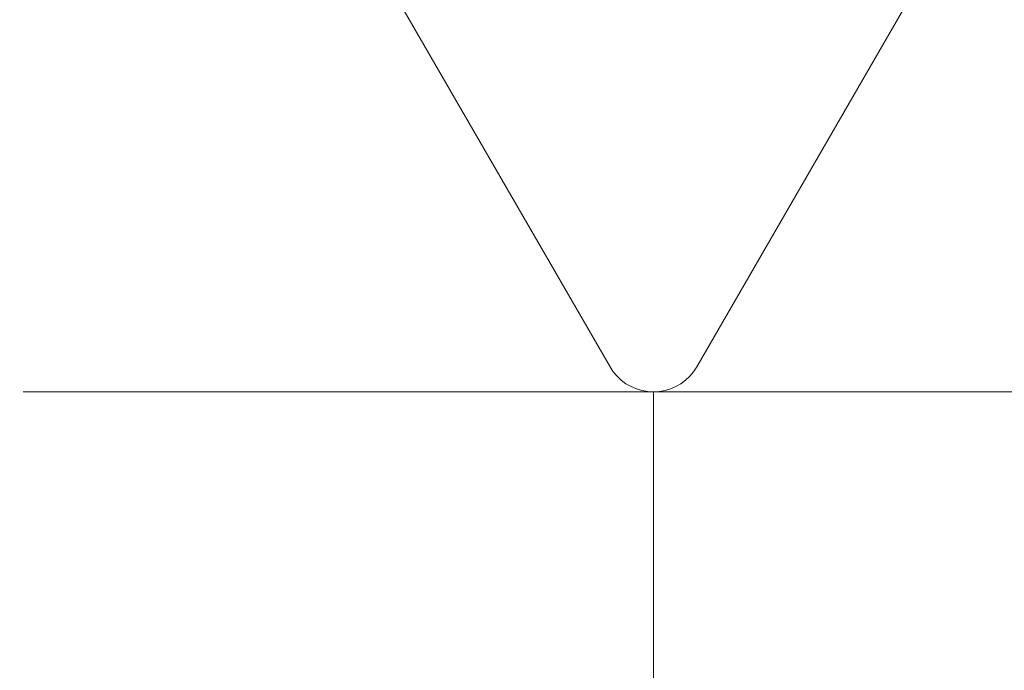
# Model space of a CAD drawing. Extents: x 5066 to 9756, y -2696 to -1109.
# Tile 168 of 248: x 9401.259 to 9401.495, y -2578.577 to -2578.421. Entities that reach past the tile are written whole.
import ezdxf

# ---------------------------------------------------------------- set-up
doc = ezdxf.new("R2010")
doc.units = 0
doc.header["$MEASUREMENT"] = 0
doc.layers.add('CE-PT Dados', color=7, linetype='CONTINUOUS', lineweight=5)

msp = doc.modelspace()

# ---------------------------------------------------------------- linework, layer by layer
at = {"layer": 'CE-PT Dados'}
for p, q in [((9401.40026, -2578.50452), (9401.25859, -2578.25914)), ((9401.56263, -2578.25928), (9401.42104, -2578.50452)), ((9401.41065, -2578.51052), (9401.25943, -2578.51052)), ((9401.41065, -2578.51052), (9401.41065, -2578.63113)), ((9401.41065, -2578.51052), (9401.56187, -2578.51052))]:
    msp.add_line(p, q, dxfattribs=at)
msp.add_lwpolyline([(9401.40026, -2578.50452), (9401.40102, -2578.50569), (9401.40192, -2578.50676), (9401.40293, -2578.50772), (9401.40405, -2578.50855), (9401.40526, -2578.50925), (9401.40654, -2578.5098), (9401.40788, -2578.5102), (9401.40926, -2578.51044), (9401.41065, -2578.51052), (9401.41204, -2578.51044), (9401.41342, -2578.5102), (9401.41475, -2578.5098), (9401.41603, -2578.50925), (9401.41724, -2578.50855), (9401.41836, -2578.50772), (9401.41938, -2578.50676), (9401.42027, -2578.50569), (9401.42104, -2578.50452)], dxfattribs=at)

doc.saveas('drawing.dxf')
